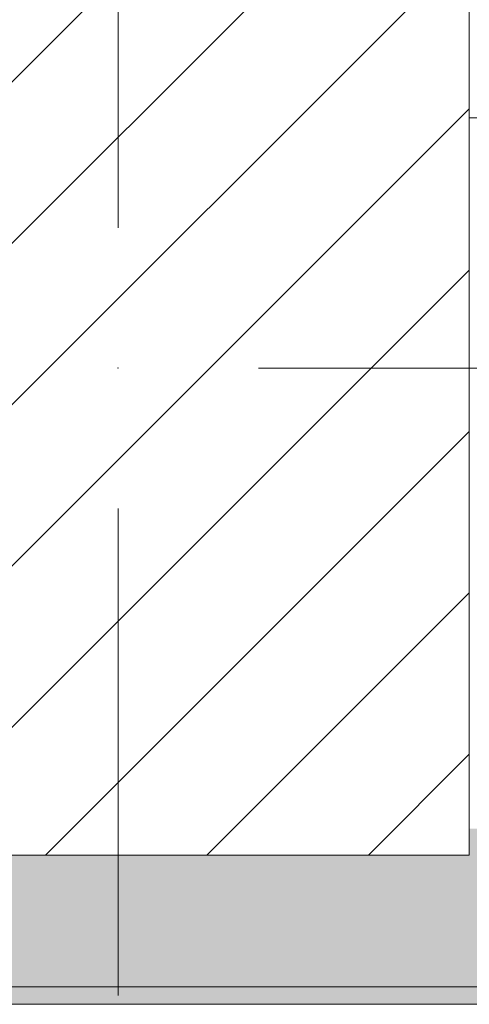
# Model space of a CAD drawing. Header units: millimetres. Extents: x -40968 to 13979, y -19284 to 4746.
# Tile 205 of 234: x -12292 to -12036, y -1699 to -1138. Entities that reach past the tile are written whole.
import ezdxf

# ---------------------------------------------------------------- set-up
doc = ezdxf.new("R2010")
doc.units = ezdxf.units.MM
doc.header["$MEASUREMENT"] = 0
doc.linetypes.add('Wipeout_Contour', pattern=[1000, 0, -1000])
for name, color, linetype in [('10_ESTR_Pilars', 7, 'Continuous'), ('12_FAÇ_Façana', 7, 'Continuous'), ('Nuevo_08_E_Envans secs', 7, 'Continuous')]:
    doc.layers.add(name, color=color, linetype=linetype)
for name, color, linetype, lineweight in [('10_ESTR_Pilars_Pluma_Nº__20', 1, 'Continuous', 5), ('10_ESTR_Pilars_Pluma_Nº__28', 7, 'Continuous', 20), ('10_ESTR_Pilars_Pluma_Nº__42', 8, 'Continuous', 25), ('12_FAÇ_Façana_Pluma_Nº__7', 7, 'Continuous', 5), ('Nuevo_08_E_Envans secs_Pluma_Nº__1', 7, 'Continuous', 5)]:
    doc.layers.add(name, color=color, linetype=linetype, lineweight=lineweight)
doc.layers.add('12_FAÇ_Façana_Pluma_Nº__102', color=7, linetype='Continuous', lineweight=5, true_color=0xcccccc)

# ---------------------------------------------------------------- blocks, each defined once
blk = doc.blocks.new('Muro_10_1', base_point=(-12935.93, -1193.98))
at = {"layer": '12_FAÇ_Façana_Pluma_Nº__102', "linetype": 'Continuous', "lineweight": 0, "true_color": 0xe5e5e5}
for points in [[(-12935.93, -1688.98), (-8781.93, -1688.98), (-8781.93, -1598.98), (-12035.86, -1598.98), (-12035.86, -1613.98), (-12435.86, -1613.98), (-12435.86, -1598.98), (-12486.81, -1598.98), (-12486.81, -1613.98), (-12886.81, -1613.98), (-12886.81, -1598.98), (-12935.93, -1598.98)], [(-12935.93, -1698.98), (-8781.93, -1698.98), (-8781.93, -1688.98), (-12935.93, -1688.98)]]:
    blk.add_hatch(color=254, dxfattribs=at).paths.add_polyline_path(points)
at = {"layer": '12_FAÇ_Façana_Pluma_Nº__7', "color": 7, "linetype": 'Continuous', "lineweight": 5}
blk.add_line((-12935.93, -1688.98), (-8781.93, -1688.98), dxfattribs=at)
at = {"layer": '12_FAÇ_Façana_Pluma_Nº__7', "color": 7, "linetype": 'Continuous', "lineweight": 5, "flags": 128}
blk.add_lwpolyline([(-12935.93, -1698.98), (-8781.93, -1698.98)], dxfattribs=at)
blk = doc.blocks.new('Muro_94_1', base_point=(-8781.93, -1193.98))
at = {"layer": 'Nuevo_08_E_Envans secs_Pluma_Nº__1', "color": 7, "linetype": 'Continuous', "lineweight": 5, "flags": 128}
blk.add_lwpolyline([(-12035.86, -1193.98), (-8781.93, -1193.98)], dxfattribs=at)
blk = doc.blocks.new('Pilar_4_1', base_point=(-12235.86, -1336.48))
at = {"color": 254, "linetype": 'Wipeout_Contour', "lineweight": 0, "ltscale": 49246.96781}
blk.add_wipeout([(-12435.86, -1613.98), (-12035.86, -1613.98), (-12035.86, -1058.98), (-12435.86, -1058.98)], dxfattribs=at).dxf.layer = '10_ESTR_Pilars'
at = {"layer": '10_ESTR_Pilars_Pluma_Nº__42', "linetype": 'Continuous', "lineweight": 25}
h = blk.add_hatch(dxfattribs=at)
h.set_pattern_fill('00_GCT_trama_45º_e1_400__05', color=8, style=0, pattern_type=2)
h.set_pattern_definition([(45, (0, 0), (-45.96194, 45.96194), [])])
h.paths.add_polyline_path([(-12435.86, -1613.98), (-12035.86, -1613.98), (-12035.86, -1058.98), (-12435.86, -1058.98)])
at = {"layer": '10_ESTR_Pilars_Pluma_Nº__20', "color": 1, "linetype": 'Continuous', "lineweight": 5}
for p, q in [((-12235.86, -1256.48), (-12235.86, -978.98)), ((-12155.86, -1336.48), (-11955.86, -1336.48)), ((-12235.86, -1416.48), (-12235.86, -1693.98))]:
    blk.add_line(p, q, dxfattribs=at)
blk.add_point((-12235.86, -1336.48), dxfattribs=at)
at = {"layer": '10_ESTR_Pilars_Pluma_Nº__28', "color": 7, "linetype": 'Continuous', "lineweight": 20, "flags": 128}
blk.add_lwpolyline([(-12435.86, -1613.98), (-12035.86, -1613.98), (-12035.86, -1058.98), (-12435.86, -1058.98)], close=True, dxfattribs=at)

msp = doc.modelspace()

# ---------------------------------------------------------------- block references
at = {"layer": '12_FAÇ_Façana', "color": 7, "lineweight": 20}
msp.add_blockref('Muro_10_1', (-12935.93, -1193.98), dxfattribs=at)

# ---------------------------------------------------------------- next in the draw order: block references
at = {"layer": 'Nuevo_08_E_Envans secs', "color": 7, "lineweight": 20}
msp.add_blockref('Muro_94_1', (-8781.93, -1193.98), dxfattribs=at)

# ---------------------------------------------------------------- next in the draw order: block references
at = {"layer": '10_ESTR_Pilars', "color": 7, "lineweight": 20}
msp.add_blockref('Pilar_4_1', (-12235.86, -1336.48), dxfattribs=at)

doc.saveas('drawing.dxf')
